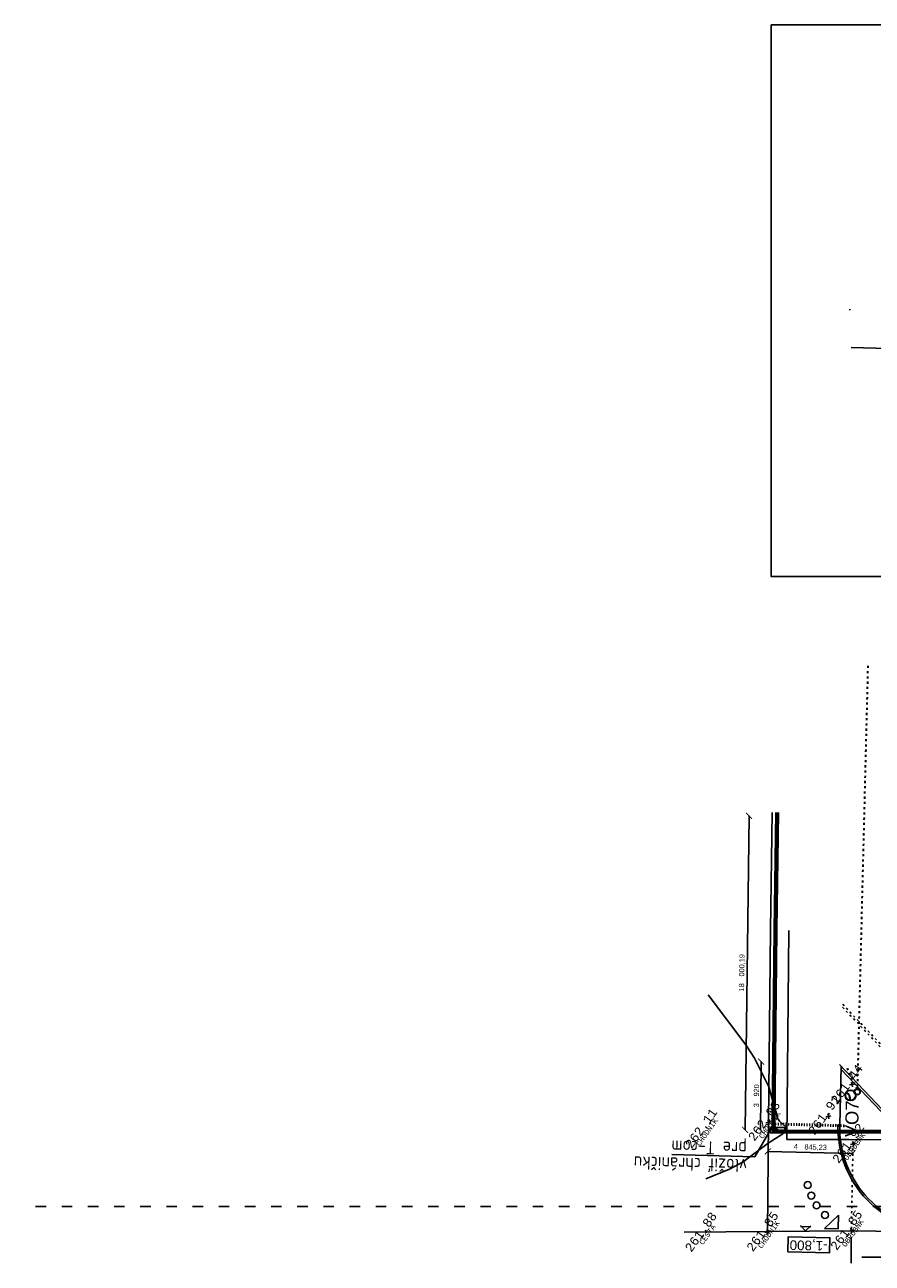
# Model space of a CAD drawing. Extents: x 4743276 to 9726129, y -4307434 to -1665362.
# Tile 2 of 121: x 4773805 to 4822394, y -2206088 to -2135082. Entities that reach past the tile are written whole.
import ezdxf
from ezdxf.enums import TextEntityAlignment as Align

# ---------------------------------------------------------------- set-up
doc = ezdxf.new("R2010")
doc.units = 0
doc.header["$MEASUREMENT"] = 0
doc.linetypes.add('ACAD_ISO03W100', pattern=[30, 12, -18])
doc.linetypes.add('BODKOCIARKOVANA_3', pattern=[5.6, 3, -1.3, 0, -1.3])
doc.layers.get('0').update_dxf_attribs({"linetype": 'CONTINUOUS'})
doc.layers.get('Defpoints').update_dxf_attribs({"color": 61, "linetype": 'CONTINUOUS'})
for name, color, linetype in [('body', 7, 'CONTINUOUS'), ('DIM', 7, 'CONTINUOUS'), ('KÓTY', 4, 'CONTINUOUS'), ('POPIS', 50, 'CONTINUOUS'), ('POZEMOK', 8, 'CONTINUOUS'), ('siete', 6, 'CONTINUOUS'), ('TENKÁ', 7, 'CONTINUOUS'), ('Výšky', 64, 'CONTINUOUS'), ('šrafy-múry', 8, 'CONTINUOUS')]:
    doc.layers.add(name, color=color, linetype=linetype)
doc.styles.add('ARIAL', font='arial.ttf')
doc.styles.add('MONOTXT', font='MONOTXT', dxfattribs={"height": 0.2})
doc.styles.add('Style-Arial', font='arial.ttf')
doc.styles.add('STYLE1', font='isocp.shx')
doc.dimstyles.new('STANDARD 100', dxfattribs={"dimtxt": 300, "dimasz": 350, "dimexe": 10, "dimexo": 200, "dimgap": 100, "dimtad": 1, "dimdsep": 46, "dimlunit": 6, "dimtxsty": 'Style-Arial', "dimblk": 'ARCHTICK', "dimblk1": 'OBLIQUE', "dimblk2": 'ARCHTICK', "dimcen": 2.5, "dimse1": 1, "dimse2": 1, "dimadec": 0, "dimazin": 0, "dimtfac": 1, "dimtmove": 1, "dimatfit": 3, "dimldrblk": 'OBLIQUE', "dimfxl": 1, "dimtolj": 1, "dimtzin": 0, "dimarcsym": 0})

# ---------------------------------------------------------------- blocks, each defined once
blk = doc.blocks.new('_ArchTick')
at = {"color": 0, "linetype": 'ByBlock', "const_width": 0.15}
blk.add_lwpolyline([(-0.5, -0.5), (0.5, 0.5)], dxfattribs=at)
blk = doc.blocks.new('*D42537')
at = {"layer": 'Defpoints', "color": 0}
for p in [(4816436, -2198654), (4816411, -2199673), (4821272, -2199108)]:
    blk.add_point(p, dxfattribs=at)
at = {"layer": 'DIM', "color": 0, "lineweight": -2}
blk.add_line((4821255, -2199793), (4816411, -2199673), dxfattribs=at)
at = {"layer": 'DIM', "color": 0, "linetype": 'ByBlock', "lineweight": -2, "xscale": 350, "yscale": 350, "zscale": 350}
for p, rotation in [((4816411, -2199673), 178.5713377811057), ((4821255, -2199793), 358.5713377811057)]:
    blk.add_blockref('_ArchTick', p, dxfattribs=dict(at, rotation=rotation))
at = {"layer": 'DIM', "color": 0, "insert": (4818840, -2199453), "char_height": 300, "attachment_point": 5, "rotation": 358.57134, "style": 'Style-Arial'}
blk.add_mtext('\\A1;4ﾠ845,23', dxfattribs=at)
blk = doc.blocks.new('_OBLIQUE')
at = {"color": 0, "linetype": 'ByBlock'}
blk.add_line((-0.5, -0.5), (0.5, 0.5), dxfattribs=at)
blk = doc.blocks.new('*D42538')
at = {"layer": 'Defpoints', "color": 0}
for p in [(4816029, -2194530), (4817360, -2194544), (4817319, -2198464)]:
    blk.add_point(p, dxfattribs=at)
at = {"layer": 'DIM', "color": 0, "lineweight": -2}
blk.add_line((4815988, -2198450), (4816029, -2194530), dxfattribs=at)
at = {"layer": 'DIM', "color": 0, "linetype": 'ByBlock', "lineweight": -2, "xscale": 350, "yscale": 350, "zscale": 350}
for p, rotation in [((4816029, -2194530), 89.40404784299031), ((4815988, -2198450), 269.4040478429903)]:
    blk.add_blockref('_ArchTick', p, dxfattribs=dict(at, rotation=rotation))
at = {"layer": 'DIM', "color": 0, "insert": (4815755, -2196488), "char_height": 300, "attachment_point": 5, "rotation": 89.40405, "style": 'Style-Arial'}
blk.add_mtext('\\A1;3ﾠ920', dxfattribs=at)
blk = doc.blocks.new('*D42539')
at = {"layer": 'Defpoints', "color": 0}
for p in [(4815330, -2180437), (4817548, -2180465), (4817319, -2198464)]:
    blk.add_point(p, dxfattribs=at)
at = {"layer": 'DIM', "color": 0, "lineweight": -2}
blk.add_line((4815102, -2198436), (4815330, -2180437), dxfattribs=at)
at = {"layer": 'DIM', "color": 0, "linetype": 'ByBlock', "lineweight": -2, "xscale": 350, "yscale": 350, "zscale": 350}
for p, rotation in [((4815330, -2180437), 89.27280981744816), ((4815102, -2198436), 269.2728098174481)]:
    blk.add_blockref('_ArchTick', p, dxfattribs=dict(at, rotation=rotation))
at = {"layer": 'DIM', "color": 0, "insert": (4814936, -2189433), "char_height": 300, "attachment_point": 5, "rotation": 89.27281, "style": 'Style-Arial'}
blk.add_mtext('\\A1;18ﾠ000,19', dxfattribs=at)

msp = doc.modelspace()

# ---------------------------------------------------------------- linework, layer by layer
at = {"layer": 'body', "color": 1, "linetype": 'Continuous'}
for p, q in [((4821234.873, -2195840.891), (4821095.42, -2195864.406)), ((4821234.873, -2195840.891), (4821211.358, -2195701.438)), ((4821234.873, -2195840.891), (4821374.325, -2195817.376)), ((4821234.873, -2195840.891), (4821258.388, -2195980.344)), ((4819881.152, -2197666.117), (4819857.637, -2197526.664)), ((4816442.261, -2198007.919), (4816302.808, -2198031.433)), ((4816442.261, -2198007.919), (4816418.746, -2197868.466)), ((4816442.261, -2198007.919), (4816581.714, -2197984.404)), ((4816442.261, -2198007.919), (4816465.776, -2198147.371)), ((4819881.152, -2197666.117), (4819741.699, -2197689.632)), ((4819881.152, -2197666.117), (4820020.605, -2197642.602)), ((4819881.152, -2197666.117), (4819904.667, -2197805.569)), ((4821295.177, -2199247.652), (4821155.725, -2199271.167)), ((4821295.177, -2199247.652), (4821271.663, -2199108.199)), ((4821295.177, -2199247.652), (4821434.63, -2199224.137)), ((4821295.177, -2199247.652), (4821318.692, -2199387.105)), ((4816383.777, -2204295.179), (4816244.325, -2204318.693)), ((4816383.777, -2204295.179), (4816360.262, -2204155.726)), ((4816383.777, -2204295.179), (4816523.23, -2204271.664)), ((4816383.777, -2204295.179), (4816407.292, -2204434.631)), ((4821192.698, -2204223.604), (4821053.246, -2204247.118)), ((4821192.698, -2204223.604), (4821169.183, -2204084.151)), ((4821192.698, -2204223.604), (4821332.151, -2204200.089)), ((4821192.698, -2204223.604), (4821216.213, -2204363.056))]:
    msp.add_line(p, q, dxfattribs=at)
at = {"layer": 'Defpoints'}
msp.add_lwpolyline([(4816590, -2135082), (4906071, -2135082), (4906071, -2166710.5), (4816590, -2166710.5)], close=True, dxfattribs=at)
at = {"layer": 'KÓTY'}
msp.add_lwpolyline([(4817556.288, -2205440.354), (4819942.073, -2205499.856), (4819963.727, -2204631.625), (4817577.942, -2204572.124)], close=True, dxfattribs=at)
at = {"layer": 'POPIS', "color": 254}
for p, q in [((4816735.783, -2198141.128), (4815662.616, -2199979.443)), ((4816842.896, -2198298.347), (4816735.783, -2198141.128)), ((4810911.093, -2199860.94), (4815662.616, -2199979.443))]:
    msp.add_line(p, q, dxfattribs=at)
at = {"layer": 'POZEMOK', "linetype": 'Continuous'}
for p, q in [((4817603.489, -2187015.452), (4817489.676, -2198997.287)), ((4821046.865, -2198999.819), (4817489.676, -2198997.287)), ((4829201.88, -2199015.546), (4821046.865, -2198999.819))]:
    msp.add_line(p, q, dxfattribs=at)
at = {"layer": 'POZEMOK'}
for p, q in [((4818280.596, -2203985.567), (4818880.41, -2204000.526)), ((4818574.519, -2204232.972), (4818282.092, -2203925.586)), ((4818881.905, -2203940.545), (4818574.519, -2204232.972))]:
    msp.add_line(p, q, dxfattribs=at)
at = {"layer": 'siete', "linetype": 'ACAD_ISO03W100', "lineweight": 35, "ltscale": 10}
for p, q in [((4822139.083, -2171839.668), (4821533.935, -2196103.793)), ((4821533.935, -2196103.793), (4820898.028, -2194754.38))]:
    msp.add_line(p, q, dxfattribs=at)
at = {"layer": 'siete', "color": 5, "linetype": 'ACAD_ISO03W100', "ltscale": 50}
msp.add_line((4838029.534, -2202839.01), (4773805.298, -2202839.01), dxfattribs=at)
at = {"layer": 'siete', "lineweight": 35}
for centre, radius in [((4821151.945, -2196465.598), 295.22), ((4821529.888, -2196266.064), 162.321)]:
    msp.add_circle(centre, radius, dxfattribs=at)
msp.add_arc((4820692.238, -2196685.354), 446.576, 350.35478754, 60.74415994, dxfattribs=at)
at = {"layer": 'TENKÁ', "linetype": 'ACAD_ISO03W100', "ltscale": 10}
for p, q in [((4820694.835, -2191411.967), (4825666.095, -2196637.537)), ((4820699.066, -2191242.315), (4825670.326, -2196467.884))]:
    msp.add_line(p, q, dxfattribs=at)
at = {"layer": 'TENKÁ'}
for p, q in [((4820512.736, -2194702.563), (4824436.922, -2198827.494)), ((4820526.813, -2198149.012), (4820610.212, -2194805.025)), ((4820605.981, -2194974.678), (4824432.691, -2198997.147)), ((4821192.698, -2204223.604), (4811611.752, -2204307.739)), ((4821192.698, -2204223.604), (4827041.141, -2204305.306))]:
    msp.add_line(p, q, dxfattribs=at)
at = {"layer": 'TENKÁ', "color": 125, "linetype": 'ACAD_ISO03W100', "ltscale": 10}
msp.add_line((4821194.757, -2204123.623), (4821295.177, -2199247.652), dxfattribs=at)
at = {"layer": 'TENKÁ', "ltscale": 0.25}
for p, q in [((4819649.852, -2204089.878), (4820452.782, -2203326.024)), ((4820447.775, -2204124.689), (4820452.782, -2203326.024)), ((4820447.775, -2204124.689), (4819649.852, -2204089.878))]:
    msp.add_line(p, q, dxfattribs=at)
at = {"layer": 'TENKÁ', "color": 125}
for p, q in [((4821194.071, -2204615.013), (4821194.656, -2206087.793)), ((4821796.335, -2205746.436), (4856874.768, -2205732.522))]:
    msp.add_line(p, q, dxfattribs=at)
at = {"layer": 'TENKÁ', "color": 7, "linetype": 'Continuous'}
msp.add_lwpolyline([(4816383.777, -2204295.179), (4816442.261, -2198007.919), (4816555.53, -2186972.178), (4816651.066, -2180241.246)], dxfattribs=at)
at = {"layer": 'TENKÁ', "ltscale": 0.25}
for centre in [(4818695.207, -2201606.107), (4818900.344, -2202209.336), (4819201.882, -2202768.565), (4819682.675, -2203324.344)]:
    msp.add_circle(centre, 196.611, dxfattribs=at)
at = {"layer": 'TENKÁ'}
for radius, end in [(6000, 269.19963512), (5900, 269.19963513)]:
    msp.add_arc((4826424.979, -2198296.113), radius, 178.57133778, end, dxfattribs=at)
at = {"layer": 'Výšky', "color": 30}
msp.add_line((4821104.388, -2151442), (4821104.388, -2151392), dxfattribs=at)
at = {"layer": 'Výšky', "color": 1}
msp.add_line((4821184.388, -2153592), (4825104.388, -2153692), dxfattribs=at)
at = {"layer": 'Výšky', "color": 34, "linetype": 'Continuous'}
msp.add_lwpolyline([(4812984.761, -2190707.971), (4815139.63, -2193570.078), (4815641.522, -2194334.171), (4816462.575, -2195976.565), (4816959.352, -2197774.439), (4817077.667, -2197944.517), (4817435.966, -2198262.006), (4817272.582, -2198667.117), (4816431.045, -2199200.178), (4814993.294, -2200275.897), (4814211.002, -2200697.489), (4812845.316, -2201244.011)], dxfattribs=at)
at = {"layer": 'šrafy-múry', "color": 90}
for p, q in [((4816537.664, -2198312.63), (4816537.186, -2198612.629)), ((4817437.663, -2198314.066), (4816537.664, -2198312.63)), ((4817437.663, -2198314.066), (4817437.184, -2198614.065)), ((4817437.184, -2198614.065), (4816537.186, -2198612.629)), ((4816737.552, -2198382.949), (4816737.297, -2198542.949)), ((4816737.297, -2198542.949), (4816937.297, -2198543.268)), ((4816737.552, -2198382.949), (4816937.552, -2198383.268)), ((4816937.552, -2198383.268), (4816937.297, -2198543.268))]:
    msp.add_line(p, q, dxfattribs=at)
at = {"layer": 'šrafy-múry', "linetype": 'ACAD_ISO03W100', "ltscale": 5}
for p, q in [((4816617.32, -2198138.173), (4816619.19, -2198063.197)), ((4820784.524, -2198242.104), (4816617.32, -2198138.173)), ((4820786.394, -2198167.127), (4816619.19, -2198063.197)), ((4820784.524, -2198242.104), (4820786.394, -2198167.127))]:
    msp.add_line(p, q, dxfattribs=at)
at = {"layer": 'šrafy-múry', "color": 90, "linetype": 'BODKOCIARKOVANA_3', "ltscale": 20}
for p, q in [((4816837.664, -2198313.108), (4816837.185, -2198613.108)), ((4816619.482, -2198462.76), (4817319.481, -2198463.877)), ((4816619.841, -2198462.761), (4817319.84, -2198463.878)), ((4816637.425, -2198462.789), (4817337.424, -2198463.906))]:
    msp.add_line(p, q, dxfattribs=at)
at = {"layer": 'šrafy-múry', "color": 232, "lineweight": 70}
msp.add_lwpolyline([(4857906.579, -2198620.901), (4816737.31, -2198541.507), (4816742.247, -2198010.853), (4816855.508, -2186975.847), (4816951.036, -2180245.504)], dxfattribs=at)

# ---------------------------------------------------------------- texts
at = {"color": 2, "linetype": 'Continuous', "style": 'MONOTXT'}
for s, p in [('CHODNIK', (4816398.204, -2198069.846)), ('CHODNIK', (4812793.917, -2198485.431)), ('OBRUBNK', (4821256.918, -2199301.431)), ('CESTA', (4812824.51, -2204361.121)), ('CHODNIK', (4816339.721, -2204357.106)), ('OBRUBNK', (4821154.439, -2204277.383))]:
    msp.add_text(s, height=300, rotation=54.57133778, dxfattribs=at).set_placement(p, align=Align.TOP_CENTER)
at = {"layer": 'KÓTY', "style": 'ARIAL'}
msp.add_text('-1,800', height=550, rotation=178.57133778, dxfattribs=at).set_placement((4819844.202, -2204823.289))
at = {"layer": 'siete', "lineweight": 35, "ltscale": 0.25, "style": 'Style-Arial'}
msp.add_text('VO7', height=750, rotation=88.57133778, dxfattribs=at).set_placement((4821577.298, -2198868.234))
at = {"layer": 'TENKÁ', "ltscale": 0.25, "style": 'STYLE1'}
for s, p in [('pre T-com', (4815211.96, -2199147.445)), ('vložiť chráničku', (4815229.419, -2200118.08))]:
    msp.add_text(s, height=750, rotation=178.57133778, dxfattribs=at).set_placement(p)
at = {"layer": 'Výšky', "linetype": 'Continuous', "style": 'MONOTXT'}
for s, p in [('261.44', (4821140.383, -2195973.709)), ('261.91', (4819837.095, -2197728.044)), ('262.11', (4812785.801, -2198496.839)), ('262.03', (4816394.147, -2198075.55)), ('261.92', (4821222.137, -2199350.321)), ('261.85', (4821111.542, -2204337.681)), ('261.88', (4812772.338, -2204434.456)), ('261.85', (4816302.621, -2204409.256))]:
    msp.add_text(s, height=500, rotation=54.57133778, dxfattribs=at).set_placement(p, align=Align.CENTER)

# ---------------------------------------------------------------- dimensions: what is measured, and where the dimension line sits
at = {"layer": 'DIM'}
for p2, distance, picture, middle in [((4817547.931, -2180465.137), 2217.987, '*D42539', (4814935.634, -2189432.8)), ((4817360.254, -2194544.086), 1331.195, '*D42538', (4815755.484, -2196487.501))]:
    dim = msp.add_aligned_dim(p1=(4817319.481, -2198463.877), p2=p2, distance=distance, dimstyle='STANDARD 100', dxfattribs=at)
    dim.commit()
    dim.dimension.update_dxf_attribs({"geometry": picture, "text_midpoint": middle})
dim = msp.add_linear_dim(base=(4816410.853, -2199672.503), p1=(4821271.663, -2199108.199), p2=(4816436.249, -2198654.224), angle=178.57133778, dimstyle='STANDARD 100', dxfattribs=at)
dim.commit()
dim.dimension.update_dxf_attribs({"geometry": '*D42537', "text_midpoint": (4818839.703, -2199452.705)})

doc.saveas('drawing.dxf')
